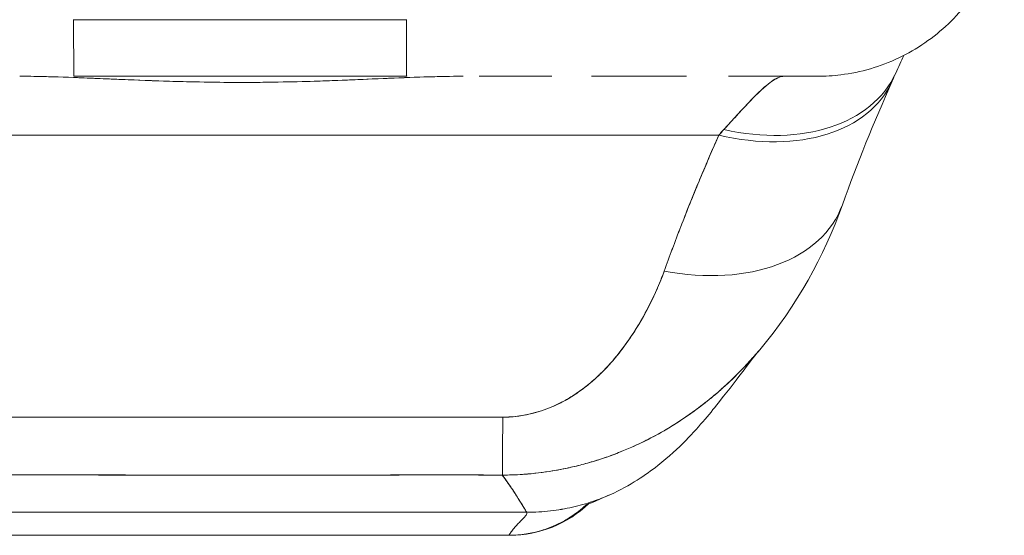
# Model space of a CAD drawing. Header units: inches. Extents: x 8 to 265, y 5 to 155.
# Tile 88 of 152: x 74.361 to 75.385, y 141.407 to 141.943. Entities that reach past the tile are written whole.
import ezdxf

# ---------------------------------------------------------------- set-up
doc = ezdxf.new("R2010")
doc.units = ezdxf.units.IN
doc.header["$LTSCALE"] = 16
doc.header["$MEASUREMENT"] = 0
doc.layers.add('Visible (ANSI)', color=7, linetype='Continuous', lineweight=5)

msp = doc.modelspace()

# ---------------------------------------------------------------- linework, layer by layer
at = {"layer": 'Visible (ANSI)'}
for p, q in [((74.4171, 141.943), (74.7634, 141.943)), ((74.3617, 141.8842), (74.3617, 141.8842)), ((74.3618, 141.8842), (74.3618, 141.8842)), ((74.4124, 141.8831), (74.4124, 141.8831)), ((74.4173, 141.8842), (74.7636, 141.8842)), ((74.4173, 141.8842), (74.7636, 141.8842)), ((74.4274, 141.8825), (74.4274, 141.8826)), ((74.4274, 141.8826), (74.4274, 141.8825)), ((74.4313, 141.8824), (74.4313, 141.8824)), ((74.4314, 141.8824), (74.4314, 141.8824)), ((74.7562, 141.8826), (74.7562, 141.8825)), ((74.7562, 141.8826), (74.7562, 141.8825)), ((74.7602, 141.8827), (74.7602, 141.8827)), ((74.7602, 141.8827), (74.7602, 141.8827)), ((74.7758, 141.8833), (74.7758, 141.8833)), ((74.9145, 141.8842), (74.8391, 141.8842)), ((74.8547, 141.8842), (74.8547, 141.8842)), ((74.8547, 141.8842), (74.8547, 141.8842)), ((75.039, 141.8842), (74.9559, 141.8842)), ((74.9918, 141.8842), (74.9918, 141.8842)), ((74.9927, 141.8842), (74.9927, 141.8842)), ((75.0548, 141.8842), (75.039, 141.8842)), ((75.1907, 141.8842), (75.0985, 141.8842)), ((75.191, 141.8842), (75.1907, 141.8842)), ((75.2479, 141.8503), (75.2479, 141.8503)), ((74.0955, 141.8229), (75.0883, 141.8229)), ((75.0883, 141.8229), (74.0955, 141.8229)), ((74.9922, 141.6067), (74.9922, 141.6067)), ((74.9881, 141.601), (74.9881, 141.601)), ((74.2978, 141.4309), (74.8883, 141.4309)), ((74.8883, 141.4309), (74.2978, 141.4309)), ((74.3188, 141.407), (74.8699, 141.407)), ((74.8699, 141.407), (74.3188, 141.407)), ((74.8699, 141.407), (74.8708, 141.407)), ((74.8711, 141.407), (74.8699, 141.407)), ((74.872, 141.407), (74.8736, 141.407))]:
    msp.add_line(p, q, dxfattribs=at)
msp.add_arc((74.8711, 141.5251), 0.1181, 270.0009, 313.9234, dxfattribs=at)
for centre, major_axis, ratio, start_param, end_param in [((74.4173, 142.0811), (0, -0.1968), 0.001273, 5.489718, 6.283188), ((74.4173, 142.0811), (0, -0.1969), 0.001127, 5.489535, 6.282927), ((74.7636, 142.0811), (0, -0.1968), 0.001273, 5.489716, 6.283443), ((74.7636, 142.0811), (0, -0.1969), 0.00142, 5.489535, 6.283185), ((75.0938, 141.9703), (0.1785, -0.0829), 0.684057, 5.01902, 6.283183), ((75.0938, 141.9703), (0.1785, -0.0829), 0.684057, 5.01902, 6.283183), ((75.1562, 142.0811), (0, -0.1968), 0.993297, 6.283183, 6.285722), ((75.0884, 141.9585), (0.1801, -0.0794), 0.656322, 0.034371, 0.034386), ((75.0884, 141.9585), (0.1801, -0.0794), 0.656322, 4.992863, 6.283186), ((75.0884, 141.9585), (0.1801, -0.0794), 0.656322, 4.992864, 6.283186), ((75.1235, 141.6188), (0.0882, 0.2613), 0.476896, 0.813428, 0.849137), ((75.1237, 141.6187), (0.0881, 0.2613), 0.477382, 0.813153, 0.848866), ((75.0316, 141.8172), (0.1852, -0.0666), 0.666643, 4.94676, 6.283183), ((75.0316, 141.8172), (0.1852, -0.0666), 0.666643, 4.94676, 6.283183), ((74.8637, 141.6654), (-0.0006, -0.1968), 0.001649, 0.10317, 0.811034), ((74.8637, 141.6654), (-0.0006, -0.1968), 0.001649, 0.10317, 0.811034), ((74.8736, 142.4582), (0, -1.0512), 0.001281, 0.347449, 0.347452), ((74.8699, 141.5251), (0, -0.1181), 0.999999, 0, 0.754847), ((74.8736, 142.4582), (0, -1.0512), 0.001274, 0.000001, 0.006744), ((74.8736, 142.4582), (0, -1.0512), 0.001274, 0.010238, 0.010406)]:
    msp.add_ellipse(centre, major_axis=major_axis, ratio=ratio, start_param=start_param, end_param=end_param, dxfattribs=at)
for points, knots in [([(75.3853, 142.0493), (75.3819, 142.0283), (75.3749, 142.0076), (75.3551, 141.9703), (75.3422, 141.9532), (75.312, 141.9244), (75.2943, 141.9122), (75.2565, 141.8943), (75.2359, 141.8883), (75.2072, 141.8847), (75.1991, 141.8842), (75.191, 141.8842)], [0, 0, 0, 0, 0.1620878, 0.1620878, 0.3213066, 0.3213066, 0.4806283, 0.4806283, 0.6399463, 0.6399463, 0.7014412, 0.7014412, 0.7014412, 0.7014412]), ([(74.8223, 141.8842), (74.7969, 141.8842), (74.7695, 141.8831), (74.7393, 141.8819), (74.709, 141.8806), (74.6759, 141.8791), (74.6425, 141.8784), (74.6091, 141.8776), (74.5753, 141.8776), (74.5419, 141.8784), (74.5084, 141.8791), (74.4752, 141.8806), (74.4448, 141.8818), (74.4144, 141.8831), (74.3868, 141.8842), (74.3612, 141.8842)], [0, 0, 0, 0, 0.2, 0.2, 0.2, 0.4, 0.4, 0.4, 0.6, 0.6, 0.6, 0.8, 0.8, 0.8, 1, 1, 1, 1]), ([(74.8223, 141.8842), (74.8217, 141.8842), (74.8212, 141.8842), (74.8206, 141.8842), (74.8096, 141.8842), (74.7982, 141.884), (74.7864, 141.8836), (74.7731, 141.8833), (74.7593, 141.8827), (74.7448, 141.8821), (74.7429, 141.882), (74.7411, 141.8819), (74.7392, 141.8819), (74.7255, 141.8813), (74.7112, 141.8806), (74.6965, 141.8801), (74.6789, 141.8794), (74.6609, 141.8788), (74.6428, 141.8784), (74.6426, 141.8784), (74.6424, 141.8784), (74.6422, 141.8784), (74.6234, 141.878), (74.6046, 141.8778), (74.5858, 141.8778), (74.5711, 141.8779), (74.5564, 141.8781), (74.5418, 141.8784), (74.537, 141.8785), (74.5323, 141.8786), (74.5276, 141.8787), (74.5082, 141.8792), (74.4891, 141.88), (74.4706, 141.8807), (74.4619, 141.8811), (74.4532, 141.8815), (74.4448, 141.8818), (74.4356, 141.8822), (74.4266, 141.8826), (74.4179, 141.8829), (74.402, 141.8835), (74.3869, 141.884), (74.3725, 141.8842), (74.3687, 141.8842), (74.3649, 141.8842), (74.3612, 141.8842)], [0, 0, 0, 0, 0.004325, 0.004325, 0.004325, 0.090849, 0.090849, 0.090849, 0.187661, 0.187661, 0.187661, 0.2, 0.2, 0.2, 0.290523, 0.290523, 0.290523, 0.398627, 0.398627, 0.398627, 0.4, 0.4, 0.4, 0.512246, 0.512246, 0.512246, 0.6, 0.6, 0.6, 0.628359, 0.628359, 0.628359, 0.744718, 0.744718, 0.744718, 0.8, 0.8, 0.8, 0.860782, 0.860782, 0.860782, 0.970989, 0.970989, 0.970989, 1, 1, 1, 1]), ([(75.039, 141.8842), (75.0364, 141.8842), (75.0337, 141.8842), (75.031, 141.8842), (75.0186, 141.8842), (75.0054, 141.8842), (74.9915, 141.8842), (74.9801, 141.8842), (74.9682, 141.8842), (74.9559, 141.8842), (74.9559, 141.8842), (74.9559, 141.8842), (74.9559, 141.8842)], [0.6183551, 0.6183551, 0.6183551, 0.6183551, 0.6321971, 0.6321971, 0.6321971, 0.6967567, 0.6967567, 0.6967567, 0.75, 0.75, 0.75, 0.7500002, 0.7500002, 0.7500002, 0.7500002]), ([(75.0936, 141.8288), (75.1039, 141.8403), (75.1132, 141.8504), (75.1211, 141.8587), (75.1291, 141.8669), (75.1359, 141.8734), (75.1417, 141.8777), (75.1475, 141.8821), (75.1524, 141.8842), (75.1562, 141.8842)], [0, 0, 0, 0, 0.333333, 0.333333, 0.333333, 0.666667, 0.666667, 0.666667, 1, 1, 1, 1]), ([(75.0936, 141.8288), (75.0954, 141.8308), (75.0972, 141.8327), (75.099, 141.8347), (75.1011, 141.837), (75.1032, 141.8393), (75.1053, 141.8415), (75.1075, 141.8439), (75.1096, 141.8463), (75.1117, 141.8485), (75.1139, 141.851), (75.1161, 141.8533), (75.1183, 141.8556), (75.1206, 141.8581), (75.1229, 141.8605), (75.1251, 141.8627), (75.1276, 141.8653), (75.1299, 141.8676), (75.1322, 141.8697), (75.1347, 141.8721), (75.1372, 141.8742), (75.1395, 141.876), (75.1421, 141.8781), (75.1445, 141.8798), (75.1467, 141.8811), (75.1493, 141.8826), (75.1516, 141.8835), (75.1538, 141.884), (75.1546, 141.8841), (75.1554, 141.8842), (75.1562, 141.8842)], [0, 0, 0, 0, 0.060949, 0.060949, 0.060949, 0.135639, 0.135639, 0.135639, 0.215708, 0.215708, 0.215708, 0.303486, 0.303486, 0.303486, 0.401292, 0.401292, 0.401292, 0.511372, 0.511372, 0.511372, 0.635855, 0.635855, 0.635855, 0.776826, 0.776826, 0.776826, 0.936006, 0.936006, 0.936006, 1, 1, 1, 1]), ([(75.191, 141.8842), (75.191, 141.8842), (75.191, 141.8842), (75.191, 141.8842), (75.1908, 141.8842), (75.1904, 141.8842), (75.1897, 141.8842), (75.189, 141.8842), (75.1879, 141.8842), (75.1865, 141.8842), (75.185, 141.8842), (75.183, 141.8842), (75.1807, 141.8842), (75.1789, 141.8842), (75.1769, 141.8842), (75.1747, 141.8842), (75.1736, 141.8842), (75.1724, 141.8842), (75.1712, 141.8842), (75.1671, 141.8842), (75.1623, 141.8842), (75.1568, 141.8842), (75.1508, 141.8842), (75.1439, 141.8842), (75.1361, 141.8842), (75.1275, 141.8842), (75.1178, 141.8842), (75.107, 141.8842), (75.1043, 141.8842), (75.1014, 141.8842), (75.0985, 141.8842), (75.0985, 141.8842), (75.0985, 141.8842), (75.0985, 141.8842)], [0.0595799, 0.0595799, 0.0595799, 0.0595799, 0.0726129, 0.0726129, 0.0726129, 0.1144497, 0.1144497, 0.1144497, 0.1606602, 0.1606602, 0.1606602, 0.2119001, 0.2119001, 0.2119001, 0.25, 0.25, 0.25, 0.2689092, 0.2689092, 0.2689092, 0.3323089, 0.3323089, 0.3323089, 0.4025896, 0.4025896, 0.4025896, 0.4800993, 0.4800993, 0.4800993, 0.5, 0.5, 0.5, 0.5000002, 0.5000002, 0.5000002, 0.5000002]), ([(75.0315, 141.6816), (75.037, 141.6969), (75.0428, 141.7124), (75.0488, 141.728), (75.0496, 141.73), (75.0504, 141.732), (75.0511, 141.734), (75.0565, 141.7476), (75.062, 141.7613), (75.0677, 141.7751), (75.069, 141.7782), (75.0703, 141.7813), (75.0716, 141.7843), (75.077, 141.7971), (75.0825, 141.81), (75.0883, 141.8229)], [0, 0, 0, 0, 0.333333, 0.333333, 0.333333, 0.376093, 0.376093, 0.376093, 0.666667, 0.666667, 0.666667, 0.731304, 0.731304, 0.731304, 1, 1, 1, 1]), ([(75.0315, 141.6816), (75.037, 141.6969), (75.0427, 141.7124), (75.0488, 141.728), (75.0548, 141.7435), (75.0612, 141.7592), (75.0677, 141.7751), (75.0743, 141.7909), (75.0812, 141.8069), (75.0883, 141.8229)], [0, 0, 0, 0, 0.333333, 0.333333, 0.333333, 0.666667, 0.666667, 0.666667, 1, 1, 1, 1]), ([(74.8635, 141.5298), (74.8663, 141.5298), (74.8691, 141.5299), (74.872, 141.5301), (74.875, 141.5303), (74.878, 141.5306), (74.8811, 141.5311), (74.8843, 141.5315), (74.8876, 141.5321), (74.8908, 141.5329), (74.8943, 141.5337), (74.8978, 141.5346), (74.9012, 141.5356), (74.905, 141.5368), (74.9086, 141.5381), (74.9123, 141.5395), (74.9152, 141.5407), (74.9181, 141.542), (74.921, 141.5434), (74.922, 141.5439), (74.9229, 141.5443), (74.9239, 141.5448), (74.928, 141.5469), (74.9321, 141.5492), (74.936, 141.5517), (74.9404, 141.5545), (74.9446, 141.5574), (74.9486, 141.5605), (74.953, 141.5639), (74.9573, 141.5676), (74.9614, 141.5714), (74.964, 141.5738), (74.9666, 141.5763), (74.969, 141.5788), (74.9709, 141.5807), (74.9727, 141.5827), (74.9745, 141.5846), (74.9791, 141.5897), (74.9835, 141.595), (74.9876, 141.6005), (74.9923, 141.6065), (74.9966, 141.6128), (75.0008, 141.6193), (75.0052, 141.6263), (75.0094, 141.6335), (75.0133, 141.6409), (75.0172, 141.6481), (75.0207, 141.6554), (75.024, 141.6628), (75.0267, 141.6691), (75.0292, 141.6754), (75.0315, 141.6816)], [0, 0, 0, 0, 0.036619, 0.036619, 0.036619, 0.07542, 0.07542, 0.07542, 0.116832, 0.116832, 0.116832, 0.161518, 0.161518, 0.161518, 0.2101, 0.2101, 0.2101, 0.25, 0.25, 0.25, 0.263174, 0.263174, 0.263174, 0.321517, 0.321517, 0.321517, 0.385689, 0.385689, 0.385689, 0.455959, 0.455959, 0.455959, 0.5, 0.5, 0.5, 0.532725, 0.532725, 0.532725, 0.617421, 0.617421, 0.617421, 0.711301, 0.711301, 0.711301, 0.813465, 0.813465, 0.813465, 0.914177, 0.914177, 0.914177, 1, 1, 1, 1]), ([(74.8635, 141.5298), (74.8724, 141.5297), (74.8814, 141.5307), (74.8907, 141.5328), (74.9001, 141.5349), (74.9097, 141.5381), (74.9192, 141.5425), (74.9286, 141.5469), (74.9379, 141.5525), (74.9467, 141.5591), (74.9555, 141.5657), (74.964, 141.5734), (74.972, 141.5819), (74.98, 141.5904), (74.9875, 141.5999), (74.9946, 141.6101), (75.0018, 141.6203), (75.0085, 141.6314), (75.0146, 141.6433), (75.0208, 141.6552), (75.0264, 141.668), (75.0315, 141.6816)], [0, 0, 0, 0, 0.142857, 0.142857, 0.142857, 0.285714, 0.285714, 0.285714, 0.428571, 0.428571, 0.428571, 0.571429, 0.571429, 0.571429, 0.714286, 0.714286, 0.714286, 0.857143, 0.857143, 0.857143, 1, 1, 1, 1]), ([(75.1308, 141.5998), (75.127, 141.5953), (75.1232, 141.5909), (75.1192, 141.5866), (75.1102, 141.5768), (75.1008, 141.5676), (75.0912, 141.5591), (75.0877, 141.5559), (75.0841, 141.5529), (75.0805, 141.5499), (75.0747, 141.5451), (75.0687, 141.5404), (75.0626, 141.536), (75.0533, 141.5293), (75.0437, 141.523), (75.034, 141.5173), (75.0268, 141.513), (75.0195, 141.509), (75.0121, 141.5053), (75.0101, 141.5043), (75.0081, 141.5034), (75.0061, 141.5024), (74.9972, 141.4982), (74.9882, 141.4944), (74.9791, 141.491), (74.9706, 141.4878), (74.9621, 141.485), (74.9535, 141.4825), (74.9485, 141.4811), (74.9434, 141.4798), (74.9384, 141.4785), (74.9353, 141.4778), (74.9323, 141.4771), (74.9292, 141.4765), (74.9216, 141.4749), (74.9139, 141.4736), (74.9062, 141.4725), (74.8989, 141.4715), (74.8915, 141.4708), (74.8842, 141.4703), (74.8772, 141.4698), (74.8701, 141.4696), (74.8631, 141.4696)], [0.3635629, 0.3635629, 0.3635629, 0.3635629, 0.3964464, 0.3964464, 0.3964464, 0.4722816, 0.4722816, 0.4722816, 0.5, 0.5, 0.5, 0.5453322, 0.5453322, 0.5453322, 0.6149297, 0.6149297, 0.6149297, 0.6666667, 0.6666667, 0.6666667, 0.6805788, 0.6805788, 0.6805788, 0.7421126, 0.7421126, 0.7421126, 0.7996722, 0.7996722, 0.7996722, 0.8333333, 0.8333333, 0.8333333, 0.8535882, 0.8535882, 0.8535882, 0.904523, 0.904523, 0.904523, 0.9531866, 0.9531866, 0.9531866, 1, 1, 1, 1]), ([(74.8631, 141.4696), (74.8731, 141.4696), (74.8831, 141.4701), (74.8931, 141.471), (74.9031, 141.472), (74.9132, 141.4734), (74.9233, 141.4753), (74.9283, 141.4763), (74.9332, 141.4773), (74.9381, 141.4785), (74.9433, 141.4797), (74.9485, 141.4811), (74.9537, 141.4826), (74.9589, 141.4841), (74.964, 141.4857), (74.9691, 141.4874), (74.9741, 141.4891), (74.9791, 141.4909), (74.984, 141.4929), (74.9934, 141.4965), (75.0026, 141.5006), (75.0117, 141.5052), (75.0125, 141.5055), (75.0132, 141.5059), (75.014, 141.5063), (75.0239, 141.5113), (75.0337, 141.5169), (75.0432, 141.5229), (75.0529, 141.529), (75.0623, 141.5356), (75.0715, 141.5427), (75.0744, 141.545), (75.0773, 141.5473), (75.0802, 141.5496), (75.0864, 141.5547), (75.0925, 141.5601), (75.0985, 141.5657), (75.1072, 141.5738), (75.1156, 141.5825), (75.1238, 141.5917), (75.1248, 141.5929), (75.1259, 141.594), (75.1269, 141.5952), (75.1282, 141.5967), (75.1295, 141.5983), (75.1308, 141.5998)], [0, 0, 0, 0, 0.0665991, 0.0665991, 0.0665991, 0.1337495, 0.1337495, 0.1337495, 0.1666667, 0.1666667, 0.1666667, 0.2014737, 0.2014737, 0.2014737, 0.235929, 0.235929, 0.235929, 0.2697581, 0.2697581, 0.2697581, 0.3333333, 0.3333333, 0.3333333, 0.3386445, 0.3386445, 0.3386445, 0.4081294, 0.4081294, 0.4081294, 0.4779605, 0.4779605, 0.4779605, 0.5, 0.5, 0.5, 0.5478044, 0.5478044, 0.5478044, 0.6171578, 0.6171578, 0.6171578, 0.6257679, 0.6257679, 0.6257679, 0.6371648, 0.6371648, 0.6371648, 0.6371648]), ([(75.1306, 141.5996), (75.1233, 141.5908), (75.1088, 141.5711), (75.0801, 141.5348), (75.0692, 141.5212), (75.0459, 141.4975), (75.0367, 141.4888), (75.0185, 141.4745), (75.0115, 141.4695), (74.9952, 141.4592), (74.9857, 141.4539), (74.975, 141.4491)], [0.009922, 0.009922, 0.009922, 0.009922, 0.75535, 0.75535, 1.132632, 1.132632, 1.329583, 1.329583, 1.433021, 1.433021, 1.540212, 1.540212, 1.540212, 1.540212]), ([(74.321, 141.5298), (74.3807, 141.5298), (74.4406, 141.5298), (74.5012, 141.5298), (74.5618, 141.5298), (74.623, 141.5298), (74.6836, 141.5298), (74.7441, 141.5298), (74.8039, 141.5298), (74.8635, 141.5298)], [0, 0, 0, 0, 0.333333, 0.333333, 0.333333, 0.666667, 0.666667, 0.666667, 1, 1, 1, 1]), ([(74.3217, 141.4696), (74.3476, 141.4697), (74.3735, 141.4697), (74.3996, 141.4697), (74.4252, 141.4697), (74.4509, 141.4696), (74.4769, 141.4696), (74.4845, 141.4696), (74.4922, 141.4696), (74.4998, 141.4696), (74.5177, 141.4696), (74.5358, 141.4695), (74.5539, 141.4695), (74.5795, 141.4695), (74.6052, 141.4695), (74.6309, 141.4695), (74.6485, 141.4695), (74.6661, 141.4696), (74.6835, 141.4696), (74.6917, 141.4696), (74.6998, 141.4696), (74.7079, 141.4696), (74.7339, 141.4696), (74.7596, 141.4697), (74.7852, 141.4697), (74.8113, 141.4697), (74.8372, 141.4697), (74.8631, 141.4696)], [0, 0, 0, 0, 0.146953, 0.146953, 0.146953, 0.291147, 0.291147, 0.291147, 0.333333, 0.333333, 0.333333, 0.431915, 0.431915, 0.431915, 0.570999, 0.570999, 0.570999, 0.666667, 0.666667, 0.666667, 0.711352, 0.711352, 0.711352, 0.854594, 0.854594, 0.854594, 1, 1, 1, 1]), ([(74.8631, 141.4696), (74.8192, 141.4697), (74.7751, 141.4697), (74.731, 141.4696), (74.6848, 141.4696), (74.6386, 141.4695), (74.5923, 141.4695), (74.546, 141.4695), (74.4998, 141.4696), (74.4537, 141.4697), (74.4394, 141.4697), (74.4251, 141.4697), (74.4108, 141.4697), (74.381, 141.4697), (74.3513, 141.4697), (74.3217, 141.4696)], [0, 0, 0, 0, 0.24471, 0.24471, 0.24471, 0.500303, 0.500303, 0.500303, 0.755735, 0.755735, 0.755735, 0.834924, 0.834924, 0.834924, 1, 1, 1, 1]), ([(74.8883, 141.4309), (74.8881, 141.4314), (74.8875, 141.4325), (74.8866, 141.4341), (74.8856, 141.4357), (74.8843, 141.4379), (74.8827, 141.4405), (74.8811, 141.4431), (74.8792, 141.4461), (74.877, 141.4494), (74.8749, 141.4527), (74.8725, 141.4563), (74.8699, 141.4601), (74.8678, 141.4632), (74.8655, 141.4664), (74.8631, 141.4696)], [0, 0, 0, 0, 0.207436, 0.207436, 0.207436, 0.414872, 0.414872, 0.414872, 0.622309, 0.622309, 0.622309, 0.829745, 0.829745, 0.829745, 1, 1, 1, 1]), ([(74.8631, 141.4696), (74.8666, 141.4649), (74.8698, 141.4602), (74.8728, 141.4558), (74.8757, 141.4515), (74.8783, 141.4474), (74.8806, 141.4439), (74.8828, 141.4404), (74.8846, 141.4374), (74.8859, 141.4352), (74.8873, 141.433), (74.8881, 141.4315), (74.8883, 141.4309)], [0, 0, 0, 0, 0.249407, 0.249407, 0.249407, 0.499604, 0.499604, 0.499604, 0.749802, 0.749802, 0.749802, 1, 1, 1, 1]), ([(74.975, 141.4491), (74.9693, 141.4466), (74.9634, 141.4443), (74.9572, 141.4422), (74.9504, 141.4399), (74.9434, 141.4379), (74.936, 141.4362), (74.9287, 141.4345), (74.921, 141.4332), (74.9131, 141.4323), (74.9052, 141.4314), (74.8969, 141.4309), (74.8883, 141.4309)], [0.7393701, 0.7393701, 0.7393701, 0.7393701, 0.8, 0.8, 0.8, 0.8666667, 0.8666667, 0.8666667, 0.9333333, 0.9333333, 0.9333333, 1, 1, 1, 1]), ([(74.8883, 141.4309), (74.8969, 141.4309), (74.9134, 141.4319), (74.9363, 141.4359), (74.9569, 141.4417), (74.9693, 141.4466), (74.975, 141.4491)], [0, 0, 0, 0, 0.0666667, 0.1333333, 0.2, 0.2606299, 0.2606299, 0.2606299, 0.2606299]), ([(74.975, 141.4491), (74.947, 141.4367), (74.9504, 141.4388), (74.9499, 141.4386), (74.9498, 141.4385), (74.9498, 141.4385)], [0, 0, 0, 0, 1.308758, 1.308758, 1.58172, 1.58172, 1.58172, 1.58172]), ([(74.9509, 141.439), (74.9499, 141.4381), (74.9489, 141.4372), (74.9479, 141.4363), (74.9452, 141.434), (74.9423, 141.4317), (74.9392, 141.4294), (74.9361, 141.4272), (74.9328, 141.425), (74.9292, 141.4229), (74.9256, 141.4208), (74.9217, 141.4188), (74.9175, 141.4169), (74.9133, 141.4151), (74.9087, 141.4134), (74.9038, 141.4119), (74.8989, 141.4105), (74.8937, 141.4092), (74.888, 141.4083), (74.8824, 141.4075), (74.8764, 141.407), (74.8699, 141.407)], [0.5747199, 0.5747199, 0.5747199, 0.5747199, 0.6, 0.6, 0.6, 0.6666667, 0.6666667, 0.6666667, 0.7333333, 0.7333333, 0.7333333, 0.8, 0.8, 0.8, 0.8666667, 0.8666667, 0.8666667, 0.9333333, 0.9333333, 0.9333333, 1, 1, 1, 1]), ([(74.8883, 141.4309), (74.8886, 141.43), (74.8886, 141.4293), (74.8882, 141.4286), (74.8879, 141.4278), (74.8872, 141.427), (74.8864, 141.4261), (74.8856, 141.4252), (74.8846, 141.4242), (74.8835, 141.4231), (74.8824, 141.422), (74.8811, 141.4207), (74.8799, 141.4194), (74.8787, 141.4181), (74.8774, 141.4167), (74.8762, 141.4153), (74.875, 141.414), (74.8739, 141.4126), (74.873, 141.4114), (74.872, 141.4101), (74.8712, 141.409), (74.8707, 141.4083), (74.8702, 141.4075), (74.8699, 141.407), (74.8699, 141.407)], [0, 0, 0, 0, 0.125, 0.125, 0.125, 0.25, 0.25, 0.25, 0.375, 0.375, 0.375, 0.5, 0.5, 0.5, 0.625, 0.625, 0.625, 0.75, 0.75, 0.75, 0.875, 0.875, 0.875, 1, 1, 1, 1]), ([(74.8699, 141.407), (74.8699, 141.407), (74.8702, 141.4075), (74.8707, 141.4083), (74.8712, 141.409), (74.872, 141.4101), (74.873, 141.4114), (74.8739, 141.4126), (74.875, 141.414), (74.8762, 141.4153), (74.8774, 141.4167), (74.8787, 141.4181), (74.8799, 141.4194), (74.8811, 141.4207), (74.8824, 141.422), (74.8835, 141.4231), (74.8846, 141.4242), (74.8856, 141.4252), (74.8864, 141.4261), (74.8872, 141.427), (74.8879, 141.4278), (74.8882, 141.4286), (74.8886, 141.4293), (74.8886, 141.43), (74.8883, 141.4309)], [0, 0, 0, 0, 0.125, 0.125, 0.125, 0.25, 0.25, 0.25, 0.375, 0.375, 0.375, 0.5, 0.5, 0.5, 0.625, 0.625, 0.625, 0.75, 0.75, 0.75, 0.875, 0.875, 0.875, 1, 1, 1, 1])]:
    msp.add_open_spline(points, degree=3, knots=knots, dxfattribs=at)
for points in [[(75.2808, 141.9059), (75.2781, 141.9), (75.2753, 141.8938), (75.2723, 141.8874)], [(75.1562, 141.8842), (75.1564, 141.8842), (75.1565, 141.8842), (75.1567, 141.8842)], [(75.2723, 141.8874), (75.2711, 141.8847), (75.2698, 141.882), (75.2686, 141.8792)], [(75.2686, 141.8792), (75.2496, 141.8361), (75.2323, 141.7936), (75.2169, 141.7506)], [(75.2169, 141.7506), (75.1976, 141.6969), (75.1695, 141.6457), (75.1308, 141.5998)]]:
    msp.add_open_spline(points, degree=3, dxfattribs=at)

doc.saveas('drawing.dxf')
